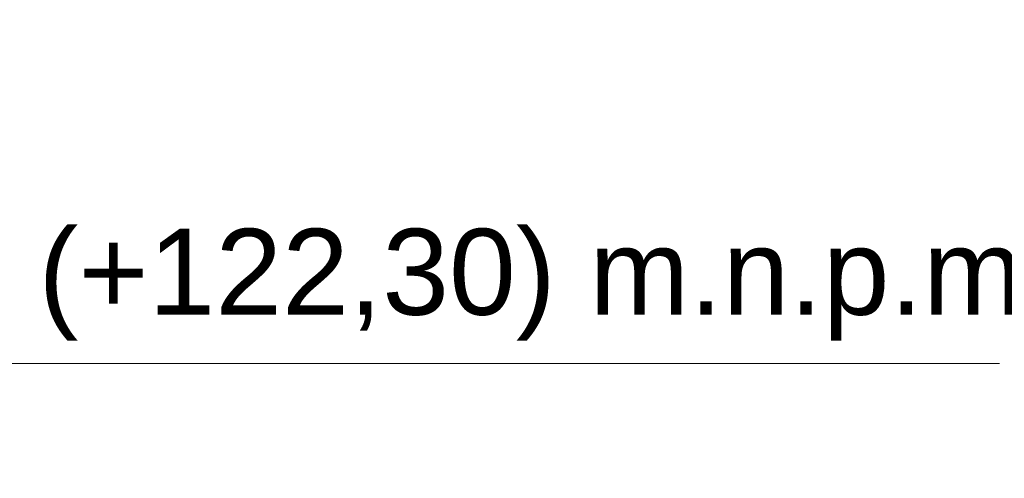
# Model space of a CAD drawing. Header units: millimetres. Extents: x 208545 to 5957542, y -593447 to 257160.
# Tile 60 of 60: x 5954107 to 5957542, y -589957 to -588357. Entities that reach past the tile are written whole.
import ezdxf

# ---------------------------------------------------------------- set-up
doc = ezdxf.new("R2010")
doc.units = ezdxf.units.MM
doc.header["$MEASUREMENT"] = 0
doc.layers.add('Wymiarowanie - Ogólne', color=7, linetype='Continuous')
doc.layers.add('Wymiarowanie - Ogólne_Nr_pióra__1', color=7, linetype='Continuous', lineweight=13)
doc.styles.add('STYL_AUTOMATYCZNY_1', font='arial.ttf')

# ---------------------------------------------------------------- blocks, each defined once
blk = doc.blocks.new('Wymiary_2_4', base_point=(5952900.2, -589957))
at = {"layer": 'Wymiarowanie - Ogólne_Nr_pióra__1', "color": 7, "linetype": 'Continuous', "lineweight": 13}
for p, q in [((5952900.2, -589957), (5952900.2, -588357)), ((5952900.2, -589957), (5952500.2, -589557)), ((5952500.2, -589557), (5952900.2, -589557)), ((5952900.2, -589557), (5957525.3, -589557)), ((5952900.2, -589957), (5952600.2, -589957)), ((5952900.2, -589957), (5953200.2, -589957))]:
    blk.add_line(p, q, dxfattribs=at)
at = {"layer": 'Wymiarowanie - Ogólne_Nr_pióra__1', "color": 7, "lineweight": 13, "insert": (5953100.2, -589477), "char_height": 300, "attachment_point": 7, "style": 'STYL_AUTOMATYCZNY_1'}
blk.add_mtext('\\A1;{\\pql;\\fArial|b0|i0|c238|p0;\\W1.000000;-1,70 (+122,30) m.n.p.m}', dxfattribs=at)

msp = doc.modelspace()

# ---------------------------------------------------------------- block references
at = {"layer": 'Wymiarowanie - Ogólne', "color": 7, "linetype": 'Continuous', "lineweight": 13}
msp.add_blockref('Wymiary_2_4', (5952900.214, -589956.995), dxfattribs=at)

doc.saveas('drawing.dxf')
